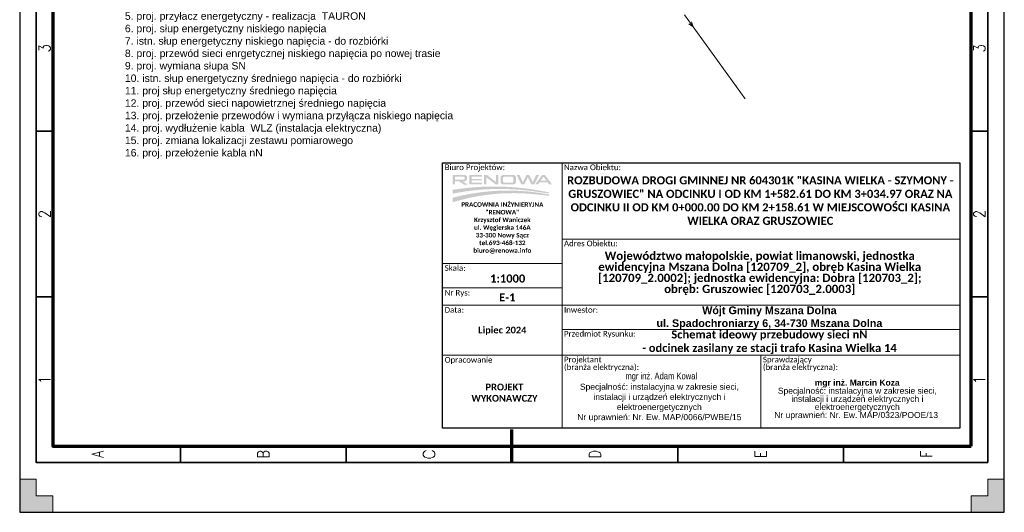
# Model space of a CAD drawing. Header units: metres. Extents: x 7168 to 12828, y 1523 to 3619.
# Tile 3 of 133: x 7449 to 7746, y 2539 to 2688. Entities that reach past the tile are written whole.
import ezdxf
from ezdxf.enums import TextEntityAlignment as Align

# ---------------------------------------------------------------- set-up
doc = ezdxf.new("R2010")
doc.units = ezdxf.units.M
for name, color, linetype, lineweight in [('0_ramka', 7, 'Continuous', 0), ('CP_FRAME', 217, 'Continuous', 70), ('CP_FRCENTR', 217, 'Continuous', 70), ('CP_FRMARK', 253, 'Continuous', 15), ('CP_FRREF', 251, 'Continuous', 35), ('CP_LINENORM', 251, 'Continuous', 25), ('CP_TEXTNORM', 53, 'Continuous', 25), ('SUEP_B - Przewód elektroenergetyczny niskiego napięcia', 7, 'Continuous', 0)]:
    doc.layers.add(name, color=color, linetype=linetype, lineweight=lineweight)
doc.styles.add('courier', font='arial.ttf')
doc.styles.add('CP_TXT', font='ROMANS.SHX')
doc.styles.add('CP_TXTCON', font='ROMANS.SHX', dxfattribs={"width": 0.8})
doc.styles.get("Standard").update_dxf_attribs({"font": 'arial.ttf'})
doc.styles.add('Stytuacja', font='arial.ttf', dxfattribs={"height": 0.85})

# ---------------------------------------------------------------- blocks, each defined once
blk = doc.blocks.new('CP_TEXTREFA3')
for p, q in [((-350, 282), (-350, 287)), ((-300, 282), (-300, 287)), ((-250, 282), (-250, 287)), ((-200, 287), (-200, 282)), ((-150, 282), (-150, 287)), ((-100, 282), (-100, 287)), ((-50, 282), (-50, 287)), ((-395, 243.5), (-400, 243.5)), ((-5, 243.5), (0, 243.5)), ((-395, 193.5), (-400, 193.5)), ((-5, 193.5), (0, 193.5)), ((-400, 143.5), (-395, 143.5)), ((-5, 143.5), (0, 143.5)), ((-395, 93.5), (-400, 93.5)), ((-5, 93.5), (0, 93.5)), ((-395, 43.5), (-400, 43.5)), ((-5, 43.5), (0, 43.5)), ((-350, 5), (-350, 0)), ((-300, 5), (-300, 0)), ((-250, 5), (-250, 0)), ((-200, 5), (-200, 0)), ((-150, 5), (-150, 0)), ((-100, 5), (-100, 0)), ((-50, 5), (-50, 0))]:
    blk.add_line(p, q)
for points in [[(-400, 0), (0, 0), (0, 287), (-400, 287)], [(-395, 5), (-5, 5), (-5, 282), (-395, 282)]]:
    blk.add_lwpolyline(points, close=True)
at = {"layer": 'CP_TEXTNORM', "linetype": 'ByBlock', "style": 'CP_TXTCON', "width": 0.8}
for s, p in [('1', (-375, 284.5)), ('2', (-325, 284.5)), ('3', (-275, 284.5)), ('4', (-225, 284.5)), ('5', (-175, 284.5)), ('6', (-125, 284.5)), ('7', (-75, 284.5)), ('8', (-25, 284.5)), ('A', (-397.5, 268.5)), ('A', (-2.5, 268.5)), ('B', (-397.5, 218.5)), ('B', (-2.5, 218.5)), ('C', (-2.5, 168.5)), ('D', (-397.5, 118.5)), ('D', (-2.5, 118.5)), ('E', (-397.5, 68.5)), ('E', (-2.5, 68.5)), ('F', (-397.5, 18.5)), ('F', (-2.5, 18.5)), ('1', (-375, 2.5)), ('2', (-325, 2.5)), ('3', (-275, 2.5)), ('4', (-225, 2.5)), ('5', (-175, 2.5)), ('6', (-125, 2.5)), ('7', (-75, 2.5)), ('A3', (-25, 2.5))]:
    blk.add_text(s, height=3.5, dxfattribs=at).set_placement(p, align=Align.MIDDLE)
at = {"layer": 'CP_TEXTNORM', "style": 'CP_TXT'}
blk.add_text('C', height=3.5, dxfattribs=at).set_placement((-397.5, 168.5), align=Align.MIDDLE)
blk = doc.blocks.new('2d_iso_5457_a3_zp5y')
at = {"layer": 'CP_FRMARK'}
for points in [[(10, 292), (10, 297), (0, 297), (0, 287), (5, 287), (5, 292)], [(5, 5), (5, 10), (0, 10), (0, 0), (10, 0), (10, 5)]]:
    blk.add_hatch(color=256, dxfattribs=at).paths.add_polyline_path(points)
blk.add_lwpolyline([(20, 10), (410, 10), (410, 287), (20, 287)], close=True)
at = {"layer": 'CP_FRCENTR'}
blk.add_line((15, 148.5), (25, 148.5), dxfattribs=at)
at = {"layer": 'CP_FRMARK'}
for p, q in [((10, 297), (0, 297)), ((0, 297), (0, 287)), ((10, 292), (10, 297)), ((5, 292), (10, 292)), ((5, 287), (5, 292)), ((0, 287), (5, 287)), ((0, 0), (0, 10)), ((0, 10), (5, 10)), ((5, 10), (5, 5)), ((5, 5), (10, 5)), ((10, 5), (10, 0)), ((10, 0), (0, 0))]:
    blk.add_line(p, q, dxfattribs=at)
at = {"layer": 'CP_LINENORM', "linetype": 'Continuous'}
blk.add_lwpolyline([(0, 0), (420, 0), (420, 297), (0, 297)], close=True, dxfattribs=at)
at = {"layer": 'CP_FRREF'}
blk.add_blockref('CP_TEXTREFA3', (415, 5), dxfattribs=at)
blk = doc.blocks.new('RENOWA_1')
at = {"linetype": 'Continuous', "lineweight": -2}
h = blk.add_hatch(color=7, dxfattribs=at)
edge = h.paths.add_edge_path()
edge.add_ellipse((0.0678, 0.1509), major_axis=(-0.0191, 0), ratio=0.735318, start_angle=180, end_angle=270)
edge.add_line((0.0678, 0.165), (0.0142, 0.165))
edge.add_line((0.0142, 0.165), (-0.0013, 0.165))
edge.add_line((-0.0013, 0.165), (-0.0013, 0.1071))
edge.add_line((-0.0013, 0.1071), (0.0142, 0.1071))
edge.add_line((0.0142, 0.1071), (0.0142, 0.1258))
edge.add_line((0.0142, 0.1258), (0.0398, 0.1258))
edge.add_line((0.0398, 0.1258), (0.0674, 0.107))
edge.add_line((0.0674, 0.107), (0.0893, 0.107))
edge.add_line((0.0893, 0.107), (0.06, 0.126))
edge.add_line((0.06, 0.126), (0.0653, 0.126))
edge.add_ellipse((0.0653, 0.14), major_axis=(0.0215, 0), ratio=0.650164, start_angle=270, end_angle=360)
edge.add_line((0.0868, 0.14), (0.0868, 0.1509))
h.paths.add_polyline_path([(0.0713, 0.1476), (0.0713, 0.1413, -0.414214), (0.0653, 0.1353), (0.0142, 0.1353), (0.0142, 0.1536), (0.0653, 0.1536, -0.414214)], flags=16)
for points in [[(0.0992, 0.1071), (0.0992, 0.1184), (0.0992, 0.1536), (0.0992, 0.165), (0.1758, 0.165), (0.1758, 0.1536), (0.1147, 0.1536), (0.1147, 0.1406), (0.174, 0.1406), (0.174, 0.1314), (0.1147, 0.1314), (0.1147, 0.1184), (0.1758, 0.1184), (0.1758, 0.1071)], [(0.1882, 0.1071), (0.1882, 0.165), (0.2032, 0.165), (0.2052, 0.165), (0.2603, 0.1231), (0.2603, 0.165), (0.2752, 0.165), (0.2752, 0.1071), (0.2603, 0.1071), (0.2598, 0.1071), (0.2032, 0.1501), (0.2032, 0.1071)], [(0.4311, 0.1071), (0.4141, 0.1071), (0.3849, 0.165), (0.4027, 0.165), (0.423, 0.1205), (0.4452, 0.165), (0.4608, 0.165), (0.483, 0.1205), (0.5033, 0.165), (0.5211, 0.165), (0.4919, 0.1071), (0.4749, 0.1071), (0.453, 0.1503)]]:
    blk.add_hatch(color=7, dxfattribs=at).paths.add_polyline_path(points)
h = blk.add_hatch(color=7, dxfattribs=at)
edge = h.paths.add_edge_path()
edge.add_ellipse((0.3627, 0.1521), major_axis=(0.0179, 0), ratio=0.715756, start_angle=0, end_angle=90)
edge.add_line((0.3627, 0.165), (0.3069, 0.165))
edge.add_ellipse((0.3069, 0.1521), major_axis=(-0.0179, 0), ratio=0.715756, start_angle=270, end_angle=360)
edge.add_line((0.2889, 0.1521), (0.2889, 0.1199))
edge.add_ellipse((0.3069, 0.1199), major_axis=(-0.0179, 0), ratio=0.715756, start_angle=0, end_angle=90)
edge.add_line((0.3069, 0.1071), (0.3627, 0.1071))
edge.add_ellipse((0.3627, 0.1199), major_axis=(0.0179, 0), ratio=0.715756, start_angle=270, end_angle=360)
edge.add_line((0.3807, 0.1199), (0.3807, 0.1521))
edge = h.paths.add_edge_path(flags=16)
edge.add_ellipse((0.3588, 0.1474), major_axis=(-0.00672, 0), ratio=0.945371, start_angle=180, end_angle=270, ccw=False)
edge.add_line((0.3655, 0.1474), (0.3655, 0.1247))
edge.add_ellipse((0.3588, 0.1247), major_axis=(-0.00672, 0), ratio=0.945371, start_angle=90, end_angle=180, ccw=False)
edge.add_line((0.3588, 0.1184), (0.3108, 0.1184))
edge.add_ellipse((0.3108, 0.1247), major_axis=(0.00672, 0), ratio=0.945371, start_angle=188.48719, end_angle=270, ccw=False)
edge.add_line((0.3042, 0.1238), (0.3042, 0.1483))
edge.add_ellipse((0.3108, 0.1474), major_axis=(0.00672, 0), ratio=0.945371, start_angle=90, end_angle=171.51281, ccw=False)
edge.add_line((0.3108, 0.1537), (0.3588, 0.1537))
h = blk.add_hatch(color=7, dxfattribs=at)
h.paths.add_polyline_path([(0.4963, 0.1071), (0.5398, 0.165), (0.5561, 0.165), (0.5997, 0.1071), (0.582, 0.1071), (0.5723, 0.1204), (0.548, 0.1204), (0.5236, 0.1204), (0.5139, 0.1071)])
h.paths.add_polyline_path([(0.5302, 0.1294), (0.548, 0.1539), (0.5657, 0.1294), (0.548, 0.1294)], flags=16)
h = blk.add_hatch(color=7, dxfattribs=at)
h.set_gradient(rotation=270, tint=1, name='INVHEMISPHERICAL')
h.paths.add_polyline_path([(0.486, 0.066), (0.5811, 0.0526), (0.5811, 0.0589), (0.5557, 0.0641, 0.087432), (0.0179, 0.0776), (-0.0013, 0.0747), (-0.0013, 0.0516), (0.0117, 0.0541, -0.082937)])
h = blk.add_hatch(color=7, dxfattribs=at)
h.set_gradient(rotation=270, tint=1, name='INVHEMISPHERICAL')
h.paths.add_polyline_path([(0.4958, 0.0481), (0.5811, 0.0392), (0.5811, 0.0466), (0.5534, 0.0514, 0.10443), (0.0166, 0.0315), (-0.0013, 0.027), (-0.0013, -0.0004), (0, 0, -0.100635)])

msp = doc.modelspace()

# ---------------------------------------------------------------- linework, layer by layer
at = {"layer": '0_ramka', "color": 7, "linetype": 'Continuous', "lineweight": 0}
for p, q in [((7612.118, 2644.337), (7612.118, 2570.337)), ((7732.118, 2621.361), (7612.118, 2621.362)), ((7612.118, 2613.96), (7576.118, 2613.96)), ((7612.118, 2606.628), (7576.118, 2606.628)), ((7732.118, 2601.449), (7576.118, 2601.449)), ((7732.118, 2594.116), (7612.118, 2594.117)), ((7732.118, 2586.336), (7576.118, 2586.337)), ((7672.118, 2586.337), (7672.118, 2564.337)), ((7612.118, 2570.337), (7612.118, 2564.337))]:
    msp.add_line(p, q, dxfattribs=at)
at = {"layer": '0_ramka', "color": 7, "linetype": 'Continuous', "lineweight": 30, "flags": 128}
msp.add_lwpolyline([(7576.118, 2644.337), (7732.118, 2644.337), (7732.118, 2564.337), (7576.118, 2564.337), (7576.118, 2644.337)], close=True, dxfattribs=at)
at = {"layer": 'SUEP_B - Przewód elektroenergetyczny niskiego napięcia', "color": 1, "linetype": 'Continuous', "lineweight": 13}
for p, q in [((7667.326, 2663.664), (7649.026, 2688.994)), ((7650.377, 2686.271), (7651.661, 2685.348)), ((7651.661, 2685.348), (7651.188, 2686.856))]:
    msp.add_line(p, q, dxfattribs=at)

# ---------------------------------------------------------------- block references
at = {"color": 7, "linetype": 'Continuous', "lineweight": 0, "ltscale": 1000, "xscale": 50.00000000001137, "yscale": 50.00000000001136, "zscale": 50.00000000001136}
msp.add_blockref('RENOWA_1', (7579.158, 2632.465), dxfattribs=at)
at = {"layer": 'CP_FRAME', "rotation": 90}
msp.add_blockref('2d_iso_5457_a3_zp5y', (7745.533, 2538.908), dxfattribs=at)

# ---------------------------------------------------------------- texts
at = {"lineweight": 30, "ltscale": 100, "insert": (7480.265, 2713.716), "char_height": 1.5, "width": 116.91458, "attachment_point": 1}
msp.add_mtext('{\\H2.5x;\\LLEGENDA \\P\\pt0;\\Ftxt|c238;\\H0.4x;\\P\\fArial|b0|i0|c238|p34;\\H1.4999x;\\l1. istn. słup sieci napowietrznej Nn\\H1.0001x; \\P\\H0.9999x;2. proj. słup oświetleniowy z oprawą oświetleniową\\P3. proj. kabel oświetlenia ulicznewgo YAKXS 4x35\\H1.0256x;mm² - w rurze ochronnej DVK 110\\P4. \\H0.97498x;\\C0;proj. skrzynia sterownicza oświeteniem i układem pomiarowym\\P5. proj. przyłacz energetyczny - realizacja  TAURON\\P6. proj. słup energetyczny niskiego napięcia\\P7. istn. słup energetyczny niskiego napięcia - do rozbiórki\\P8. proj. przewód sieci enrgetycznej niskiego napięcia po nowej trasie\\P9. proj. wymiana słupa SN\\P10. istn. słup energetyczny średniego napięcia - do rozbiórki\\P11. proj słup energetyczny średniego napięcia\\P12. proj. przewód sieci napowietrznej średniego napięcia\\P13. proj. przełożenie przewodów i wymiana przyłącza niskiego napięcia\\P14. proj. wydłużenie kabla  WLZ (instalacja elektryczna)\\P15. proj. zmiana lokalizacji zestawu pomiarowego\\P16. proj. przełożenie kabla nN}', dxfattribs=at)
at = {"color": 7, "lineweight": 13, "rotation": 359.99974, "style": 'courier'}
for s, insert, char_height, width, attachment_point in [('\\fCalibri|b0|i0|c238238|p39;Biuro Projektów:', (7576.718, 2643.871), 1.71093, 40.89129, 1), ('\\P\\P\\fCalibri|b1|i0|c238238|p39;\\H0.6x;PRACOWNIA INŻYNIERYJNA "RENOWA"\\PKrzysztof Waniczek\\Pul. Węgierska 146A\\P33-300 Nowy Sącz\\Ptel.693-468-132\\Pbiuro@renowa.info', (7594.118, 2640.173), 2.31147, 30.4546, 2)]:
    msp.add_mtext(s, dxfattribs=dict(at, insert=insert, char_height=char_height, width=width, attachment_point=attachment_point))
at = {"color": 7, "lineweight": 13, "insert": (7611.334, 2581.048), "char_height": 2, "width": 60, "attachment_point": 1, "style": 'courier'}
msp.add_mtext('\\pi18.623;{\\fArial Narrow|b0|i0|c238|p34;  mgr inż. Adam Kowal\\P\\pi6.1846;\\fArial|b0|i0|c238|p34;\\H0.9167x;\\C256;Specjalność: instalacyjna w zakresie sieci,\\P\\pi10.243;instalacji i urządzeń elektrycznych i \\P\\pi17.321;elektroenergetycznych\\P\\pi5.3804;Nr uprawnień: Nr. Ew. MAP/0066/PWBE/15\\P}', dxfattribs=at)
at = {"color": 7, "lineweight": 13, "insert": (7676.159, 2578.965), "char_height": 2, "width": 49.77348, "attachment_point": 1, "line_spacing_factor": 0.8, "style": 'courier'}
msp.add_mtext('\\pi12.201;{\\fArial|b1|i0|c238|p34;\\H0.9167x;\\C256;mgr inż. Marcin Koza\\P\\pi1.0713;\\fArial|b0|i0|c238|p34;Specjalność: instalacyjna w zakresie sieci,\\P\\pi5.1295;instalacji i urządzeń elektrycznych i \\P\\pi12.207;elektroenergetycznych\\P\\pi0;Nr uprawnień: Nr. Ew. MAP/0323/POOE/13}', dxfattribs=at)
at = {"layer": '0_ramka', "color": 7, "lineweight": 0, "rotation": 359.99978}
for s, insert, char_height, width, attachment_point, style in [('\\fCalibri|b0|i0|c238238|p39;Nazwa Obiektu:', (7612.718, 2643.859), 1.71093, 40.89129, 1, 'courier'), ('\\pt0.0782141;\\fCalibri|b1|i0|c238238|p39;ROZBUDOWA DROGI GMINNEJ NR 604301K "KASINA WIELKA - SZYMONY - GRUSZOWIEC" NA ODCINKU I OD KM 1+582.61 DO KM 3+034.97 ORAZ NA ODCINKU II OD KM 0+000.00 DO KM 2+158.61 W MIEJSCOWOŚCI KASINA WIELKA ORAZ GRUSZOWIEC', (7671.942, 2632.951), 2.44419, 117.97047, 5, 'Stytuacja'), ('\\fCalibri|b0|i0|c238238|p39;Adres Obiektu:', (7612.718, 2620.884), 1.71093, 40.89129, 1, 'courier'), ('\\fCalibri|b0|i0|c238238|p39;Skala:', (7576.718, 2613.482), 1.71093, 40.89129, 1, 'courier'), ('{\\fCalibri|b1|i0|c158|p39;1:1000}', (7595.73, 2609.437), 2.44419, 19.44312, 5, 'courier'), ('\\fCalibri|b0|i0|c238238|p39;Nr Rys:', (7576.718, 2606.024), 1.71093, 40.89129, 1, 'courier'), ('{\\fCalibri|b1|i0|c158|p39;E-1}', (7595.607, 2603.756), 2.44419, 12.10744, 5, 'Stytuacja'), ('\\fCalibri|b0|i0|c238238|p39;Data:', (7576.718, 2600.841), 1.71093, 40.89129, 1, 'courier'), ('\\fCalibri|b0|i0|c238238|p39;Inwestor:', (7612.718, 2600.849), 1.71093, 40.89129, 1, 'courier'), ('\\P\\fArial|b1|i0|c238238|p39;Wójt Gminy Mszana Dolna\\Pul. Spadochroniarzy 6, 34-730 Mszana Dolna', (7674.679, 2599.501), 2.32198, 91.84384, 5, 'Stytuacja'), ('\\fCalibri|b1|i0|c238238|p39;Lipiec 2024', (7594.118, 2593.654), 2.03682, 32.8438, 5, 'Stytuacja'), ('\\fCalibri|b0|i0|c238238|p39;Przedmiot Rysunku:', (7612.718, 2593.639), 1.71093, 40.89129, 1, 'courier'), ('\\pt0.035441;{\\fCalibri|b1|i0|c238|p39;Schemat ideowy przebudowy sieci nN\\P- odcinek zasilany ze stacji trafo Kasina Wielka 14}', (7674.679, 2590.226), 2.44419, 96.67773, 5, 'courier'), ('\\fCalibri|b0|i0|c238238|p39;Opracowanie', (7576.718, 2585.772), 1.71093, 40.89129, 1, 'courier'), ('{\\fCalibri|b1|i0|c158|p39;PROJEKT\\PWYKONAWCZY}', (7594.759, 2575.002), 2.03682, 32.8438, 5, 'Stytuacja')]:
    msp.add_mtext(s, dxfattribs=dict(at, insert=insert, char_height=char_height, width=width, attachment_point=attachment_point, style=style))
at = {"layer": '0_ramka', "color": 7, "lineweight": 0, "rotation": 359.99978, "line_spacing_factor": 0.8, "style": 'courier'}
for s, insert, char_height, width, attachment_point in [('\\fCalibri|b1|i0|c238238|p39;Województwo małopolskie, powiat limanowski, jednostka ewidencyjna Mszana Dolna [120709_2], obręb Kasina Wielka [120709_2.0002]; jednostka ewidencyjna: Dobra [120703_2]; obręb: Gruszowiec [120703_2.0003]', (7671.769, 2610.999), 2.5, 107.07528, 5), ('{\\fCalibri|b0|i0|c158|p39;Projektant\\P(branża elektryczna):}', (7612.718, 2585.859), 1.71093, 40.89129, 1), ('{\\fCalibri|b0|i0|c158|p39;Sprawdzający\\P(branża elektryczna):}', (7672.718, 2585.859), 1.71093, 40.89129, 1)]:
    msp.add_mtext(s, dxfattribs=dict(at, insert=insert, char_height=char_height, width=width, attachment_point=attachment_point))

doc.saveas('drawing.dxf')
